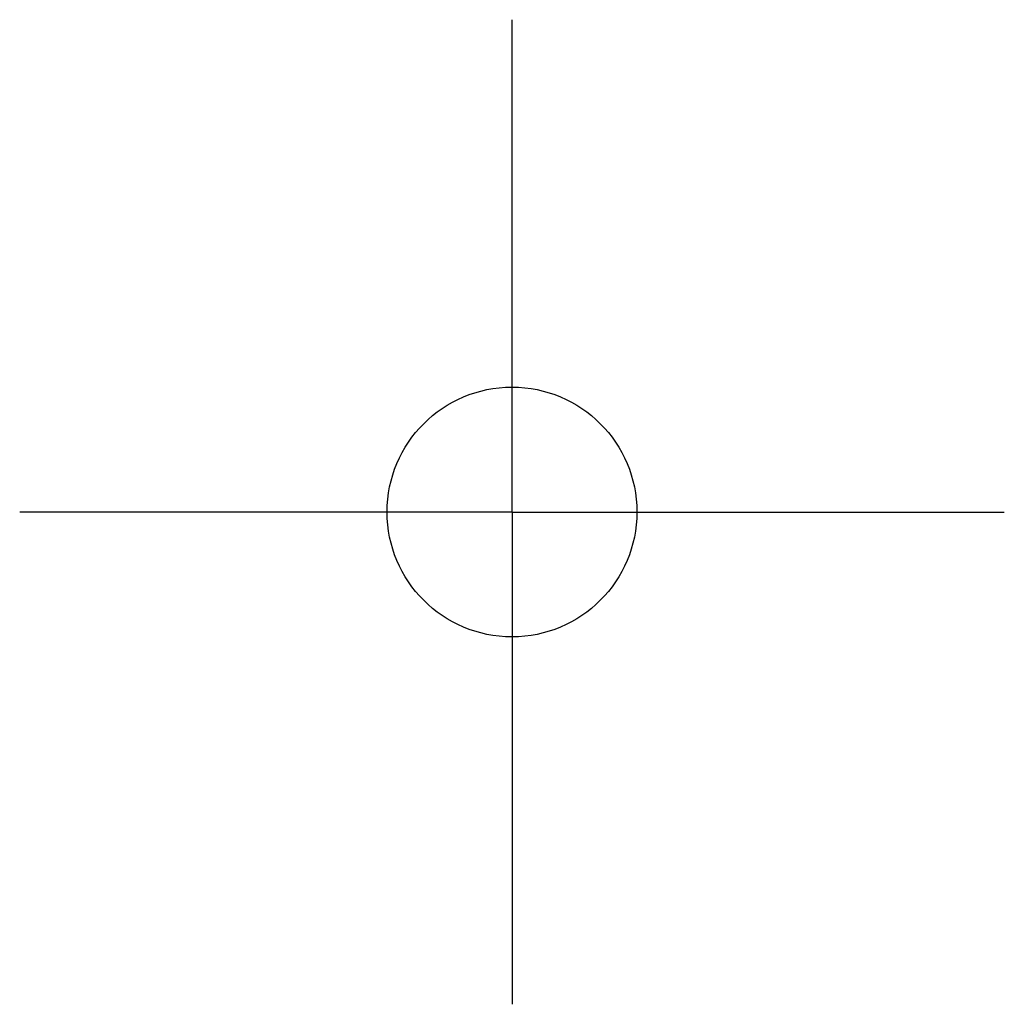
# Model space of a CAD drawing. Extents: x 0 to 594, y 0 to 420.
# Tile 62 of 64: x 548.66 to 556.7, y 362.41 to 370.45. Entities that reach past the tile are written whole.
import ezdxf

# ---------------------------------------------------------------- set-up
doc = ezdxf.new("R2010")
doc.units = 0
doc.header["$LTSCALE"] = 32.67
doc.linetypes.add('CENTER', pattern=[0.6, 0.375, -0.075, 0.075, -0.075])
doc.layers.add('124366_DXF_AXIS', color=7, linetype='CONTINUOUS')
doc.layers.add('124366_DXF_CONTINUOUS_LINE', color=7, linetype='CONTINUOUS')

msp = doc.modelspace()

# ---------------------------------------------------------------- linework, layer by layer
at = {"layer": '124366_DXF_AXIS', "color": 7, "linetype": 'CENTER'}
for q in [(552.67663, 370.44881), (548.65663, 366.42881), (556.69663, 366.42881), (552.67663, 362.40881)]:
    msp.add_line((552.67663, 366.42881), q, dxfattribs=at)
at = {"layer": '124366_DXF_CONTINUOUS_LINE', "color": 7, "linetype": 'CONTINUOUS'}
msp.add_circle((552.67663, 366.42881), 1.02, dxfattribs=at)

doc.saveas('drawing.dxf')
